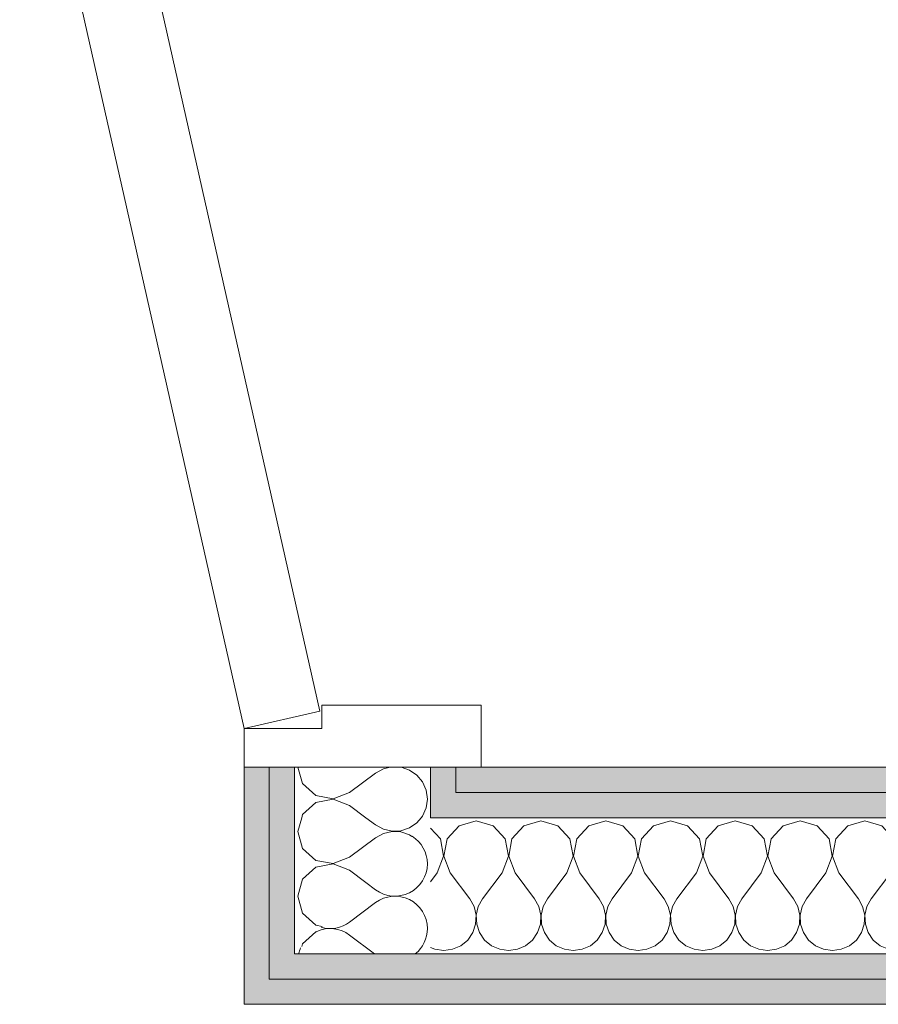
# Model space of a CAD drawing. Header units: millimetres. Extents: x -28277 to 305935, y -19284 to 4746.
# Tile 253 of 256: x 190080 to 190522, y -14439 to -13932. Entities that reach past the tile are written whole.
import ezdxf

# ---------------------------------------------------------------- set-up
doc = ezdxf.new("R2010")
doc.units = ezdxf.units.MM
doc.header["$MEASUREMENT"] = 0
doc.layers.add('Nuevo_08_E_Envans secs', color=7, linetype='Continuous')
doc.layers.add('Nuevo_Puertas Archicad', color=7, linetype='Continuous')
for name, color, linetype, lineweight in [('Nuevo_08_E_Envans secs_Pluma_Nº__1', 7, 'Continuous', 5), ('Nuevo_08_E_Envans secs_Pluma_Nº__20', 1, 'Continuous', 5), ('Nuevo_Puertas Archicad_Pluma_Nº__1', 7, 'Continuous', 5), ('Nuevo_Puertas Archicad_Pluma_Nº__20', 1, 'Continuous', 5)]:
    doc.layers.add(name, color=color, linetype=linetype, lineweight=lineweight)
doc.layers.add('Nuevo_08_E_Envans secs_Pluma_Nº__102', color=7, linetype='Continuous', lineweight=5, true_color=0xcccccc)
doc.layers.add('Nuevo_Puertas Archicad_Pluma_Nº__3', color=7, linetype='Continuous', lineweight=5, true_color=0xa4a4a4)

# ---------------------------------------------------------------- blocks, each defined once
blk = doc.blocks.new('*X738', base_point=(184431.6433175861, 0))
at = {"layer": 'Nuevo_08_E_Envans secs_Pluma_Nº__102', "color": 254, "linetype": 'Continuous', "lineweight": 5, "true_color": 0xcccccc}
for p, q in [((190258.2347833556, -14376.27535301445), (190263.2009793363, -14380)), ((190249.867646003, -14396.66666666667), (190263.2009793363, -14386.66666666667)), ((190249.867646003, -14403.33333333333), (190262.7242998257, -14412.97582370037))]:
    blk.add_line(p, q, dxfattribs=at)
for centre, radius, start, end in [((190273.2009793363, -14366.66666666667), 16.66666666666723, 0, 58.13815654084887), ((190273.2009793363, -14366.66666666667), 16.66666666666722, 233.1301023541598, 0), ((190273.2009793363, -14400), 16.66666666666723, 0, 126.8698976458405), ((190239.867646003, -14416.66666666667), 16.66666666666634, 53.13010235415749, 114.1324979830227), ((190239.867646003, -14383.33333333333), 16.66666666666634, 253.6727909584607, 306.8698976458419), ((190273.2009793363, -14400), 16.66666666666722, 308.8720469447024, 0), ((190239.867646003, -14416.66666666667), 16.66666666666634, 155.8675020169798, 167.2057532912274)]:
    blk.add_arc(centre, radius, start, end, dxfattribs=at)
blk = doc.blocks.new('*X739', base_point=(184431.6433175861, 0))
at = {"layer": 'Nuevo_08_E_Envans secs_Pluma_Nº__102', "color": 254, "linetype": 'Continuous', "lineweight": 5, "true_color": 0xcccccc}
for p, q in [((190223.2888019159, -14316.97581505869), (190225.6901325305, -14325.42885186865)), ((190267.2251494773, -14317.77482327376), (190263.2009793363, -14320)), ((190270.6636323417, -14316.97581505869), (190267.2251494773, -14317.77482327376)), ((190280.6545392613, -14318.42621348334), (190276.3536298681, -14316.97581505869)), ((190284.4444614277, -14321.03041139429), (190280.6545392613, -14318.42621348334)), ((190249.867646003, -14330), (190263.2009793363, -14320)), ((190287.3784928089, -14324.57114813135), (190284.4444614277, -14321.03041139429)), ((190225.6901325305, -14325.42885186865), (190232.414086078, -14331.57378651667)), ((190289.2332852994, -14328.77889118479), (190287.3784928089, -14324.57114813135)), ((190289.867646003, -14333.33333333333), (190289.2332852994, -14328.77889118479)), ((190232.414086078, -14331.57378651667), (190241.3644059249, -14333.26598856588)), ((190241.3644059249, -14333.40067810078), (190232.414086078, -14335.09288015)), ((190241.3644059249, -14333.26598856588), (190249.867646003, -14330)), ((190249.867646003, -14336.66666666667), (190241.3644059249, -14333.40067810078)), ((190289.2332852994, -14337.88777548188), (190289.867646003, -14333.33333333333)), ((190232.414086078, -14335.09288015), (190225.6901325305, -14341.23781479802)), ((190249.867646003, -14336.66666666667), (190258.2798553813, -14342.97582370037)), ((190287.3784928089, -14342.09551853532), (190289.2332852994, -14337.88777548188)), ((190225.6901325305, -14341.23781479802), (190225.1964006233, -14342.97582370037)), ((190286.6490279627, -14342.97582370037), (190287.3784928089, -14342.09551853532))]:
    blk.add_line(p, q, dxfattribs=at)
blk = doc.blocks.new('*X742', base_point=(184431.6433175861, 0))
at = {"layer": 'Nuevo_08_E_Envans secs_Pluma_Nº__102', "color": 254, "linetype": 'Continuous', "lineweight": 5, "true_color": 0xcccccc}
for p, q in [((190225.1964006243, -14342.97582369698), (190223.2009793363, -14350)), ((190258.2798553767, -14342.97582369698), (190263.2009793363, -14346.66666666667)), ((190284.4444614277, -14345.63625527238), (190286.6490279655, -14342.97582369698)), ((190263.2009793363, -14346.66666666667), (190267.2251494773, -14348.89184339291)), ((190267.2251494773, -14348.89184339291), (190271.7042194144, -14349.93265523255)), ((190276.2972276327, -14349.70987216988), (190280.6545392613, -14348.24045318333)), ((190280.6545392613, -14348.24045318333), (190284.4444614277, -14345.63625527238)), ((190223.2009793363, -14350), (190225.6901325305, -14358.76218520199)), ((190249.867646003, -14363.33333333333), (190263.2009793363, -14353.33333333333)), ((190267.2251494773, -14351.10815660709), (190263.2009793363, -14353.33333333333)), ((190271.7042194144, -14350.06734476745), (190267.2251494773, -14351.10815660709)), ((190271.7042194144, -14349.93265523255), (190276.2972276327, -14349.70987216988)), ((190276.2972276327, -14350.29012783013), (190271.7042194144, -14350.06734476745)), ((190280.6545392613, -14351.75954681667), (190276.2972276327, -14350.29012783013)), ((190281.8969099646, -14352.61322640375), (190280.6545392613, -14351.75954681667)), ((190225.6901325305, -14358.76218520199), (190232.414086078, -14364.90711985)), ((190241.3644059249, -14366.59932189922), (190249.867646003, -14363.33333333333)), ((190232.414086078, -14368.42621348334), (190225.6901325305, -14374.57114813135)), ((190232.414086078, -14364.90711985), (190241.3644059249, -14366.59932189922)), ((190241.3644059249, -14366.73401143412), (190232.414086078, -14368.42621348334)), ((190249.867646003, -14370), (190241.3644059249, -14366.73401143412)), ((190225.6901325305, -14374.57114813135), (190223.2009793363, -14383.33333333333)), ((190249.867646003, -14370), (190258.2347833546, -14376.27535301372)), ((190223.2009793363, -14383.33333333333), (190225.6901325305, -14392.09551853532)), ((190225.6901325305, -14392.09551853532), (190232.414086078, -14398.24045318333)), ((190232.414086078, -14398.24045318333), (190235.6566283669, -14398.85350800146)), ((190232.414086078, -14401.75954681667), (190225.6901325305, -14407.90448146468)), ((190232.8290440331, -14401.68109233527), (190232.414086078, -14401.75954681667)), ((190225.6901325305, -14407.90448146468), (190225.3268511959, -14409.18328517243))]:
    blk.add_line(p, q, dxfattribs=at)
blk = doc.blocks.new('Puerta Metal Doble 27')
at = {"layer": 'Nuevo_Puertas Archicad', "linetype": 'Continuous', "lineweight": 0, "true_color": 0xffffff}
h = blk.add_hatch(dxfattribs=at)
h.set_pattern_fill('Hormigón_en_Masa_0007', style=0, pattern_type=2)
h.set_pattern_definition([(0, (0, 0), (0, 1558.845726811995), [97.5, -802.5]), (0, (450, 779.42283153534), (0, 1558.845726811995), [97.5, -802.5]), (60.00000000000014, (0, 0), (-1350.000000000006, 779.4228634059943), [97.50000000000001, -802.4999999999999]), (60.00000000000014, (900, 0), (-1350.000000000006, 779.4228634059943), [97.50000000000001, -802.4999999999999]), (120.0000000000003, (97.4999964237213, 0), (1350.000000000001, 779.4228634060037), [97.5, -802.4999999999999]), (120.0000000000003, (997.5000143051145, 0), (1350.000000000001, 779.4228634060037), [97.5, -802.4999999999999]), (0, (0, 150), (0, 300), [0, -300, 0, -450]), (44.99999999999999, (150, 150), (-212.1320343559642, 212.1320343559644), [0, -225, 0, -374.9999999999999])])
h.paths.add_polyline_path([(-12.83806939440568, 115.4467717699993), (-525.4985279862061, 0), (-516.7109279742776, -39.02278931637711), (-4.050469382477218, 76.42398245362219)])
at = {"layer": 'Nuevo_Puertas Archicad_Pluma_Nº__1', "color": 7, "linetype": 'Continuous', "lineweight": 5}
for p, q in [((-525.4985279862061, 0), (-545.4985279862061, 0)), ((-545.4985279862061, 0), (-545.4985279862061, -122)), ((-525.4985279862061, -40), (-525.4985279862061, 0)), ((-545.4985279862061, -96), (-545.4985279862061, -26)), ((-545.4985279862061, -96), (-545.4985279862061, -26)), ((-513.4985279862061, -40), (-525.4985279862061, -40)), ((-513.4985279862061, -122), (-513.4985279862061, -40)), ((-545.4985279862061, -122), (-513.4985279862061, -122))]:
    blk.add_line(p, q, dxfattribs=at)
at = {"layer": 'Nuevo_Puertas Archicad_Pluma_Nº__20', "color": 1, "linetype": 'Continuous', "lineweight": 5}
for p, q in [((-545.4985279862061, -13.00000000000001), (-545.4985279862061, 0)), ((-545.4985279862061, -13.00000000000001), (-545.4985279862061, 0)), ((-545.4985279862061, -26), (-545.4985279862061, -13.00000000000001)), ((-545.4985279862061, -26), (-545.4985279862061, -13.00000000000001)), ((-545.4985279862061, -109), (-545.4985279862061, -96)), ((-545.4985279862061, -109), (-545.4985279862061, -96)), ((-545.4985279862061, -122), (-545.4985279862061, -109)), ((-545.4985279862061, -122), (-545.4985279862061, -109))]:
    blk.add_line(p, q, dxfattribs=at)
at = {"layer": 'Nuevo_Puertas Archicad_Pluma_Nº__3', "color": 253, "linetype": 'Continuous', "lineweight": 5, "true_color": 0xa4a4a4}
for p, q in [((-12.83806939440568, 115.4467717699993), (-525.4985279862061, 0)), ((-516.7109279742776, -39.02278931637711), (-4.050469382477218, 76.42398245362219)), ((-525.4985279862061, 0), (-516.7109279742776, -39.02278931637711))]:
    blk.add_line(p, q, dxfattribs=at)
blk = doc.blocks.new('Muro_207_7', base_point=(190195.5343126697, -12560.97582368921))
at = {"layer": 'Nuevo_08_E_Envans secs_Pluma_Nº__20', "linetype": 'Continuous', "lineweight": 5}
for points in [[(190195.5343126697, -14425.9758236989), (190208.5343192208, -14425.9758236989), (190208.5343192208, -14316.97583112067), (190195.5343126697, -14316.97583112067)], [(190221.5343273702, -14316.9758167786), (190208.5343013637, -14316.9758167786), (190208.5343013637, -14412.97582369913), (190221.5343273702, -14412.97582369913)], [(190304.5343022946, -14316.97582701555), (190291.534323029, -14316.97582701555), (190291.534323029, -14329.9758237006), (190304.5343022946, -14329.9758237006)], [(190317.5343126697, -14316.97582370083), (190304.5343126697, -14329.97582370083), (190317.5343126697, -14329.97582370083)], [(190304.5343126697, -14316.97582369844), (190304.5343126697, -14329.97582369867), (190317.5343126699, -14316.97582369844)], [(190304.5343126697, -14329.9758237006), (190291.5343126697, -14342.9758237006), (190304.5343126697, -14342.9758237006)], [(190304.5343126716, -14329.97582369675), (190291.5343126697, -14329.97582369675), (190291.5343126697, -14342.97582369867)], [(190221.5343126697, -14412.97582369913), (190208.5343126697, -14425.97582369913), (190221.5343126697, -14425.97582369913)], [(190221.5343126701, -14412.97582369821), (190208.5343126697, -14412.97582369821), (190208.5343126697, -14425.97582369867)], [(190208.5343126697, -14425.9758236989), (190195.5343126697, -14438.97582369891), (190208.5343126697, -14438.97582369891)], [(190208.5343126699, -14425.97582369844), (190195.5343126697, -14425.97582369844), (190195.5343126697, -14438.97582369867)]]:
    blk.add_hatch(color=1, dxfattribs=at).paths.add_polyline_path(points)
at = {"layer": 'Nuevo_08_E_Envans secs_Pluma_Nº__1', "color": 7, "linetype": 'Continuous', "lineweight": 5}
for p, q in [((190208.5343013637, -14316.97581677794), (190208.5343013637, -14412.97582369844)), ((190221.5343036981, -14316.9758150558), (190221.5343036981, -14342.97582369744)), ((190291.5343126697, -14316.97582370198), (190221.5343126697, -14316.97582370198)), ((190291.5343230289, -14316.97582701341), (190291.5343230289, -14329.97582369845)), ((190304.5343138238, -14316.97581616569), (190304.5343138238, -14329.97582369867)), ((190291.5343126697, -14329.97582369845), (190291.5343126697, -14342.97582369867)), ((190221.5343126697, -14342.97582369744), (190221.5343126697, -14412.97582369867)), ((190291.5343126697, -14342.97582370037), (190304.5343126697, -14342.9758237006)), ((190208.5343126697, -14412.97582369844), (190208.5343126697, -14425.97582369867)), ((190221.5343126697, -14412.97582369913), (190291.5343126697, -14412.97582370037))]:
    blk.add_line(p, q, dxfattribs=at)
at = {"layer": 'Nuevo_08_E_Envans secs_Pluma_Nº__1', "color": 7, "linetype": 'Continuous', "lineweight": 5, "flags": 128}
blk.add_lwpolyline([(190195.5343126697, -14316.97581773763), (190195.5343126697, -14438.97582369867)], dxfattribs=at)
at = {"layer": 'Nuevo_08_E_Envans secs_Pluma_Nº__20', "color": 1, "linetype": 'Continuous', "lineweight": 5}
for p, q in [((190208.5343126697, -14316.97582370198), (190195.5343126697, -14316.97582370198)), ((190221.5343126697, -14316.97582370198), (190208.5343126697, -14316.97582370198)), ((190304.5343126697, -14316.97582370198), (190291.5343126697, -14316.97582370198)), ((190317.5343126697, -14316.97582370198), (190304.5343126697, -14316.97582370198))]:
    blk.add_line(p, q, dxfattribs=at)
at = {"layer": 'Nuevo_08_E_Envans secs_Pluma_Nº__20', "color": 1, "linetype": 'Continuous', "lineweight": 5, "flags": 128}
blk.add_lwpolyline([(190195.5343126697, -14438.97582369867), (190208.5343126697, -14438.9758236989)], dxfattribs=at)
at = {"layer": 'Nuevo_08_E_Envans secs', "color": 7, "lineweight": 20}
for name in ['*X739', '*X742', '*X738']:
    blk.add_blockref(name, (184431.6433175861, 0), dxfattribs=at)
at = {"layer": 'Nuevo_Puertas Archicad', "color": 253, "linetype": 'Continuous', "lineweight": 5, "true_color": 0xa4a4a6, "zscale": 1000, "rotation": 90}
blk.add_blockref('Puerta Metal Doble 27', (190195.5343126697, -13771.47729571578), dxfattribs=at)
blk = doc.blocks.new('*X749', base_point=(184431.6433175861, 0))
at = {"layer": 'Nuevo_08_E_Envans secs_Pluma_Nº__102', "color": 254, "linetype": 'Continuous', "lineweight": 5, "true_color": 0xcccccc}
for p, q in [((190296.5504374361, -14353.85559711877), (190291.5343126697, -14348.36681784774)), ((190306.2144657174, -14347.13164357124), (190300.0695310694, -14353.85559711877)), ((190314.9766509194, -14344.64249037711), (190306.2144657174, -14347.13164357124)), ((190323.7388361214, -14347.13164357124), (190314.9766509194, -14344.64249037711)), ((190329.8837707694, -14353.85559711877), (190323.7388361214, -14347.13164357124)), ((190339.5477990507, -14347.13164357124), (190333.4028644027, -14353.85559711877)), ((190348.3099842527, -14344.64249037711), (190339.5477990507, -14347.13164357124)), ((190357.0721694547, -14347.13164357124), (190348.3099842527, -14344.64249037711)), ((190363.2171041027, -14353.85559711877), (190357.0721694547, -14347.13164357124)), ((190372.8811323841, -14347.13164357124), (190366.7361977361, -14353.85559711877)), ((190381.6433175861, -14344.64249037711), (190372.8811323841, -14347.13164357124)), ((190390.4055027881, -14347.13164357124), (190381.6433175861, -14344.64249037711)), ((190396.5504374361, -14353.85559711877), (190390.4055027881, -14347.13164357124)), ((190406.2144657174, -14347.13164357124), (190400.0695310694, -14353.85559711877)), ((190414.9766509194, -14344.64249037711), (190406.2144657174, -14347.13164357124)), ((190423.7388361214, -14347.13164357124), (190414.9766509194, -14344.64249037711)), ((190429.8837707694, -14353.85559711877), (190423.7388361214, -14347.13164357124)), ((190439.5477990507, -14347.13164357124), (190433.4028644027, -14353.85559711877)), ((190448.3099842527, -14344.64249037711), (190439.5477990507, -14347.13164357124)), ((190457.0721694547, -14347.13164357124), (190448.3099842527, -14344.64249037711)), ((190463.2171041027, -14353.85559711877), (190457.0721694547, -14347.13164357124)), ((190472.8811323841, -14347.13164357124), (190466.7361977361, -14353.85559711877)), ((190481.6433175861, -14344.64249037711), (190472.8811323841, -14347.13164357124)), ((190490.4055027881, -14347.13164357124), (190481.6433175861, -14344.64249037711)), ((190496.5504374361, -14353.85559711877), (190490.4055027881, -14347.13164357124)), ((190506.2144657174, -14347.13164357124), (190500.0695310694, -14353.85559711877)), ((190514.9766509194, -14344.64249037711), (190506.2144657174, -14347.13164357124)), ((190523.7388361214, -14347.13164357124), (190514.9766509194, -14344.64249037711)), ((190529.8837707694, -14353.85559711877), (190523.7388361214, -14347.13164357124)), ((190539.5477990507, -14347.13164357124), (190533.4028644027, -14353.85559711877)), ((190548.3099842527, -14344.64249037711), (190539.5477990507, -14347.13164357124)), ((190557.0721694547, -14347.13164357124), (190548.3099842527, -14344.64249037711)), ((190563.2171041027, -14353.85559711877), (190557.0721694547, -14347.13164357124)), ((190572.8811323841, -14347.13164357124), (190566.7361977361, -14353.85559711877)), ((190581.6433175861, -14344.64249037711), (190572.8811323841, -14347.13164357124)), ((190590.4055027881, -14347.13164357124), (190581.6433175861, -14344.64249037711)), ((190596.5504374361, -14353.85559711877), (190590.4055027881, -14347.13164357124)), ((190606.2144657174, -14347.13164357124), (190600.0695310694, -14353.85559711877)), ((190614.9766509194, -14344.64249037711), (190606.2144657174, -14347.13164357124)), ((190623.7388361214, -14347.13164357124), (190614.9766509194, -14344.64249037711)), ((190629.8837707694, -14353.85559711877), (190623.7388361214, -14347.13164357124)), ((190639.5477990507, -14347.13164357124), (190633.4028644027, -14353.85559711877)), ((190648.3099842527, -14344.64249037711), (190639.5477990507, -14347.13164357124)), ((190657.0721694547, -14347.13164357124), (190648.3099842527, -14344.64249037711)), ((190663.2171041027, -14353.85559711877), (190657.0721694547, -14347.13164357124)), ((190672.8811323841, -14347.13164357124), (190666.7361977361, -14353.85559711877)), ((190681.6433175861, -14344.64249037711), (190672.8811323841, -14347.13164357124)), ((190690.4055027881, -14347.13164357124), (190681.6433175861, -14344.64249037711)), ((190696.5504374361, -14353.85559711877), (190690.4055027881, -14347.13164357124)), ((190706.2144657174, -14347.13164357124), (190700.0695310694, -14353.85559711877)), ((190714.9766509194, -14344.64249037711), (190706.2144657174, -14347.13164357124)), ((190723.7388361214, -14347.13164357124), (190714.9766509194, -14344.64249037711)), ((190729.8837707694, -14353.85559711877), (190723.7388361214, -14347.13164357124)), ((190739.5477990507, -14347.13164357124), (190733.4028644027, -14353.85559711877)), ((190748.3099842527, -14344.64249037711), (190739.5477990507, -14347.13164357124)), ((190757.0721694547, -14347.13164357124), (190748.3099842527, -14344.64249037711)), ((190763.2171041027, -14353.85559711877), (190757.0721694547, -14347.13164357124)), ((190772.8811323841, -14347.13164357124), (190766.7361977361, -14353.85559711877)), ((190781.6433175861, -14344.64249037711), (190772.8811323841, -14347.13164357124)), ((190790.4055027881, -14347.13164357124), (190781.6433175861, -14344.64249037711)), ((190796.5504374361, -14353.85559711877), (190790.4055027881, -14347.13164357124)), ((190806.2144657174, -14347.13164357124), (190800.0695310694, -14353.85559711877)), ((190813.7491721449, -14344.99119137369), (190806.2144657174, -14347.13164357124)), ((190298.2426394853, -14362.8059169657), (190296.5504374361, -14353.85559711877)), ((190300.0695310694, -14353.85559711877), (190298.3773290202, -14362.8059169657)), ((190331.5759728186, -14362.8059169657), (190329.8837707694, -14353.85559711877)), ((190333.4028644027, -14353.85559711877), (190331.7106623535, -14362.8059169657)), ((190364.909306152, -14362.8059169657), (190363.2171041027, -14353.85559711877)), ((190366.7361977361, -14353.85559711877), (190365.0439956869, -14362.8059169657)), ((190398.2426394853, -14362.8059169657), (190396.5504374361, -14353.85559711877)), ((190400.0695310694, -14353.85559711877), (190398.3773290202, -14362.8059169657)), ((190431.5759728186, -14362.8059169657), (190429.8837707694, -14353.85559711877)), ((190433.4028644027, -14353.85559711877), (190431.7106623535, -14362.8059169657)), ((190464.909306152, -14362.8059169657), (190463.2171041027, -14353.85559711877)), ((190466.7361977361, -14353.85559711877), (190465.0439956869, -14362.8059169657)), ((190498.2426394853, -14362.8059169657), (190496.5504374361, -14353.85559711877)), ((190500.0695310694, -14353.85559711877), (190498.3773290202, -14362.8059169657)), ((190531.5759728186, -14362.8059169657), (190529.8837707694, -14353.85559711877)), ((190533.4028644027, -14353.85559711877), (190531.7106623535, -14362.8059169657)), ((190564.909306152, -14362.8059169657), (190563.2171041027, -14353.85559711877)), ((190566.7361977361, -14353.85559711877), (190565.0439956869, -14362.8059169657)), ((190598.2426394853, -14362.8059169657), (190596.5504374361, -14353.85559711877)), ((190600.0695310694, -14353.85559711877), (190598.3773290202, -14362.8059169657)), ((190631.5759728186, -14362.8059169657), (190629.8837707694, -14353.85559711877)), ((190633.4028644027, -14353.85559711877), (190631.7106623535, -14362.8059169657)), ((190664.909306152, -14362.8059169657), (190663.2171041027, -14353.85559711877)), ((190666.7361977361, -14353.85559711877), (190665.0439956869, -14362.8059169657)), ((190698.2426394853, -14362.8059169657), (190696.5504374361, -14353.85559711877)), ((190700.0695310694, -14353.85559711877), (190698.3773290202, -14362.8059169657)), ((190731.5759728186, -14362.8059169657), (190729.8837707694, -14353.85559711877)), ((190733.4028644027, -14353.85559711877), (190731.7106623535, -14362.8059169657)), ((190764.909306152, -14362.8059169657), (190763.2171041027, -14353.85559711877)), ((190766.7361977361, -14353.85559711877), (190765.0439956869, -14362.8059169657)), ((190798.2426394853, -14362.8059169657), (190796.5504374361, -14353.85559711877)), ((190800.0695310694, -14353.85559711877), (190798.3773290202, -14362.8059169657)), ((190294.9766509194, -14371.30915704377), (190298.2426394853, -14362.8059169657)), ((190298.3773290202, -14362.8059169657), (190301.6433175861, -14371.30915704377)), ((190328.3099842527, -14371.30915704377), (190331.5759728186, -14362.8059169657)), ((190331.7106623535, -14362.8059169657), (190334.9766509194, -14371.30915704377)), ((190361.6433175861, -14371.30915704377), (190364.909306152, -14362.8059169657)), ((190365.0439956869, -14362.8059169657), (190368.3099842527, -14371.30915704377)), ((190394.9766509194, -14371.30915704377), (190398.2426394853, -14362.8059169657)), ((190398.3773290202, -14362.8059169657), (190401.6433175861, -14371.30915704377)), ((190428.3099842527, -14371.30915704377), (190431.5759728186, -14362.8059169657)), ((190431.7106623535, -14362.8059169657), (190434.9766509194, -14371.30915704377)), ((190461.6433175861, -14371.30915704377), (190464.909306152, -14362.8059169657)), ((190465.0439956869, -14362.8059169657), (190468.3099842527, -14371.30915704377)), ((190494.9766509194, -14371.30915704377), (190498.2426394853, -14362.8059169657)), ((190498.3773290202, -14362.8059169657), (190501.6433175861, -14371.30915704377)), ((190528.3099842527, -14371.30915704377), (190531.5759728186, -14362.8059169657)), ((190531.7106623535, -14362.8059169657), (190534.9766509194, -14371.30915704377)), ((190561.6433175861, -14371.30915704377), (190564.909306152, -14362.8059169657)), ((190565.0439956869, -14362.8059169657), (190568.3099842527, -14371.30915704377)), ((190594.9766509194, -14371.30915704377), (190598.2426394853, -14362.8059169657)), ((190598.3773290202, -14362.8059169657), (190601.6433175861, -14371.30915704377)), ((190628.3099842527, -14371.30915704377), (190631.5759728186, -14362.8059169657)), ((190631.7106623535, -14362.8059169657), (190634.9766509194, -14371.30915704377)), ((190661.6433175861, -14371.30915704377), (190664.909306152, -14362.8059169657)), ((190665.0439956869, -14362.8059169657), (190668.3099842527, -14371.30915704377)), ((190694.9766509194, -14371.30915704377), (190698.2426394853, -14362.8059169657)), ((190698.3773290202, -14362.8059169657), (190701.6433175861, -14371.30915704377)), ((190728.3099842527, -14371.30915704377), (190731.5759728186, -14362.8059169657)), ((190731.7106623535, -14362.8059169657), (190734.9766509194, -14371.30915704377)), ((190761.6433175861, -14371.30915704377), (190764.909306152, -14362.8059169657)), ((190765.0439956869, -14362.8059169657), (190768.3099842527, -14371.30915704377)), ((190794.9766509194, -14371.30915704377), (190798.2426394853, -14362.8059169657)), ((190798.3773290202, -14362.8059169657), (190801.6433175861, -14371.30915704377)), ((190294.9766509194, -14371.30915704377), (190291.5343126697, -14375.89894137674)), ((190301.6433175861, -14371.30915704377), (190311.6433175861, -14384.64249037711)), ((190328.3099842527, -14371.30915704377), (190318.3099842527, -14384.64249037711)), ((190334.9766509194, -14371.30915704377), (190344.9766509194, -14384.64249037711)), ((190361.6433175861, -14371.30915704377), (190351.6433175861, -14384.64249037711)), ((190368.3099842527, -14371.30915704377), (190378.3099842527, -14384.64249037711)), ((190394.9766509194, -14371.30915704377), (190384.9766509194, -14384.64249037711)), ((190401.6433175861, -14371.30915704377), (190411.6433175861, -14384.64249037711)), ((190428.3099842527, -14371.30915704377), (190418.3099842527, -14384.64249037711)), ((190434.9766509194, -14371.30915704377), (190444.9766509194, -14384.64249037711)), ((190461.6433175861, -14371.30915704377), (190451.6433175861, -14384.64249037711)), ((190468.3099842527, -14371.30915704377), (190478.3099842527, -14384.64249037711)), ((190494.9766509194, -14371.30915704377), (190484.9766509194, -14384.64249037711)), ((190501.6433175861, -14371.30915704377), (190511.6433175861, -14384.64249037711)), ((190528.3099842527, -14371.30915704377), (190518.3099842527, -14384.64249037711)), ((190534.9766509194, -14371.30915704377), (190544.9766509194, -14384.64249037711)), ((190561.6433175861, -14371.30915704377), (190551.6433175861, -14384.64249037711)), ((190568.3099842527, -14371.30915704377), (190578.3099842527, -14384.64249037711)), ((190594.9766509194, -14371.30915704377), (190584.9766509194, -14384.64249037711)), ((190601.6433175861, -14371.30915704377), (190611.6433175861, -14384.64249037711)), ((190628.3099842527, -14371.30915704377), (190618.3099842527, -14384.64249037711)), ((190634.9766509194, -14371.30915704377), (190644.9766509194, -14384.64249037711)), ((190661.6433175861, -14371.30915704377), (190651.6433175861, -14384.64249037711)), ((190668.3099842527, -14371.30915704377), (190678.3099842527, -14384.64249037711)), ((190694.9766509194, -14371.30915704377), (190684.9766509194, -14384.64249037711)), ((190701.6433175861, -14371.30915704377), (190711.6433175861, -14384.64249037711)), ((190728.3099842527, -14371.30915704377), (190718.3099842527, -14384.64249037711)), ((190734.9766509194, -14371.30915704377), (190744.9766509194, -14384.64249037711)), ((190761.6433175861, -14371.30915704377), (190751.6433175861, -14384.64249037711)), ((190768.3099842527, -14371.30915704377), (190778.3099842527, -14384.64249037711)), ((190794.9766509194, -14371.30915704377), (190784.9766509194, -14384.64249037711)), ((190801.6433175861, -14371.30915704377), (190811.6433175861, -14384.64249037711)), ((190313.8684943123, -14388.6666605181), (190311.6433175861, -14384.64249037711)), ((190318.3099842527, -14384.64249037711), (190316.0848075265, -14388.6666605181)), ((190347.2018276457, -14388.6666605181), (190344.9766509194, -14384.64249037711)), ((190351.6433175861, -14384.64249037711), (190349.4181408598, -14388.6666605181)), ((190380.535160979, -14388.6666605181), (190378.3099842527, -14384.64249037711)), ((190384.9766509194, -14384.64249037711), (190382.7514741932, -14388.6666605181)), ((190413.8684943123, -14388.6666605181), (190411.6433175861, -14384.64249037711)), ((190418.3099842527, -14384.64249037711), (190416.0848075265, -14388.6666605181)), ((190447.2018276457, -14388.6666605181), (190444.9766509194, -14384.64249037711)), ((190451.6433175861, -14384.64249037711), (190449.4181408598, -14388.6666605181)), ((190480.535160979, -14388.6666605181), (190478.3099842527, -14384.64249037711)), ((190484.9766509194, -14384.64249037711), (190482.7514741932, -14388.6666605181)), ((190513.8684943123, -14388.6666605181), (190511.6433175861, -14384.64249037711)), ((190518.3099842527, -14384.64249037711), (190516.0848075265, -14388.6666605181)), ((190547.2018276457, -14388.6666605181), (190544.9766509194, -14384.64249037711)), ((190551.6433175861, -14384.64249037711), (190549.4181408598, -14388.6666605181)), ((190580.535160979, -14388.6666605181), (190578.3099842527, -14384.64249037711)), ((190584.9766509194, -14384.64249037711), (190582.7514741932, -14388.6666605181)), ((190613.8684943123, -14388.6666605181), (190611.6433175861, -14384.64249037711)), ((190618.3099842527, -14384.64249037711), (190616.0848075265, -14388.6666605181)), ((190647.2018276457, -14388.6666605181), (190644.9766509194, -14384.64249037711)), ((190651.6433175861, -14384.64249037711), (190649.4181408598, -14388.6666605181)), ((190680.535160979, -14388.6666605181), (190678.3099842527, -14384.64249037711)), ((190684.9766509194, -14384.64249037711), (190682.7514741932, -14388.6666605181)), ((190713.8684943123, -14388.6666605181), (190711.6433175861, -14384.64249037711)), ((190718.3099842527, -14384.64249037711), (190716.0848075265, -14388.6666605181)), ((190747.2018276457, -14388.6666605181), (190744.9766509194, -14384.64249037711)), ((190751.6433175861, -14384.64249037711), (190749.4181408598, -14388.6666605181)), ((190780.535160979, -14388.6666605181), (190778.3099842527, -14384.64249037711)), ((190784.9766509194, -14384.64249037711), (190782.7514741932, -14388.6666605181)), ((190813.7491721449, -14388.45086970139), (190811.6433175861, -14384.64249037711)), ((190314.909306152, -14393.14573045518), (190313.8684943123, -14388.6666605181)), ((190316.0848075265, -14388.6666605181), (190315.0439956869, -14393.14573045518)), ((190348.2426394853, -14393.14573045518), (190347.2018276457, -14388.6666605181)), ((190349.4181408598, -14388.6666605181), (190348.3773290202, -14393.14573045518)), ((190381.5759728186, -14393.14573045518), (190380.535160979, -14388.6666605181)), ((190382.7514741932, -14388.6666605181), (190381.7106623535, -14393.14573045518)), ((190414.909306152, -14393.14573045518), (190413.8684943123, -14388.6666605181)), ((190416.0848075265, -14388.6666605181), (190415.0439956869, -14393.14573045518)), ((190448.2426394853, -14393.14573045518), (190447.2018276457, -14388.6666605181)), ((190449.4181408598, -14388.6666605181), (190448.3773290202, -14393.14573045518)), ((190481.5759728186, -14393.14573045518), (190480.535160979, -14388.6666605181)), ((190482.7514741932, -14388.6666605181), (190481.7106623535, -14393.14573045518)), ((190514.909306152, -14393.14573045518), (190513.8684943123, -14388.6666605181)), ((190516.0848075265, -14388.6666605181), (190515.0439956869, -14393.14573045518)), ((190548.2426394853, -14393.14573045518), (190547.2018276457, -14388.6666605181)), ((190549.4181408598, -14388.6666605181), (190548.3773290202, -14393.14573045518)), ((190581.5759728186, -14393.14573045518), (190580.535160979, -14388.6666605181)), ((190582.7514741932, -14388.6666605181), (190581.7106623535, -14393.14573045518)), ((190614.909306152, -14393.14573045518), (190613.8684943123, -14388.6666605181)), ((190616.0848075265, -14388.6666605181), (190615.0439956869, -14393.14573045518)), ((190648.2426394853, -14393.14573045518), (190647.2018276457, -14388.6666605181)), ((190649.4181408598, -14388.6666605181), (190648.3773290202, -14393.14573045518)), ((190681.5759728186, -14393.14573045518), (190680.535160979, -14388.6666605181)), ((190682.7514741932, -14388.6666605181), (190681.7106623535, -14393.14573045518)), ((190714.909306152, -14393.14573045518), (190713.8684943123, -14388.6666605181)), ((190716.0848075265, -14388.6666605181), (190715.0439956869, -14393.14573045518)), ((190748.2426394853, -14393.14573045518), (190747.2018276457, -14388.6666605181)), ((190749.4181408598, -14388.6666605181), (190748.3773290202, -14393.14573045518)), ((190781.5759728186, -14393.14573045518), (190780.535160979, -14388.6666605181)), ((190782.7514741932, -14388.6666605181), (190781.7106623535, -14393.14573045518)), ((190314.6865230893, -14397.73873867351), (190314.909306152, -14393.14573045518)), ((190315.0439956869, -14393.14573045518), (190315.2667787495, -14397.73873867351)), ((190348.0198564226, -14397.73873867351), (190348.2426394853, -14393.14573045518)), ((190348.3773290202, -14393.14573045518), (190348.6001120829, -14397.73873867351)), ((190381.353189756, -14397.73873867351), (190381.5759728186, -14393.14573045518)), ((190381.7106623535, -14393.14573045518), (190381.9334454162, -14397.73873867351)), ((190414.6865230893, -14397.73873867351), (190414.909306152, -14393.14573045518)), ((190415.0439956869, -14393.14573045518), (190415.2667787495, -14397.73873867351)), ((190448.0198564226, -14397.73873867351), (190448.2426394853, -14393.14573045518)), ((190448.3773290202, -14393.14573045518), (190448.6001120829, -14397.73873867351)), ((190481.353189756, -14397.73873867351), (190481.5759728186, -14393.14573045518)), ((190481.7106623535, -14393.14573045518), (190481.9334454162, -14397.73873867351)), ((190514.6865230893, -14397.73873867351), (190514.909306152, -14393.14573045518)), ((190515.0439956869, -14393.14573045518), (190515.2667787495, -14397.73873867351)), ((190548.0198564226, -14397.73873867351), (190548.2426394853, -14393.14573045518)), ((190548.3773290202, -14393.14573045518), (190548.6001120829, -14397.73873867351)), ((190581.353189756, -14397.73873867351), (190581.5759728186, -14393.14573045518)), ((190581.7106623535, -14393.14573045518), (190581.9334454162, -14397.73873867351)), ((190614.6865230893, -14397.73873867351), (190614.909306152, -14393.14573045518)), ((190615.0439956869, -14393.14573045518), (190615.2667787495, -14397.73873867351)), ((190648.0198564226, -14397.73873867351), (190648.2426394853, -14393.14573045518)), ((190648.3773290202, -14393.14573045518), (190648.6001120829, -14397.73873867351)), ((190681.353189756, -14397.73873867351), (190681.5759728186, -14393.14573045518)), ((190681.7106623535, -14393.14573045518), (190681.9334454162, -14397.73873867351)), ((190714.6865230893, -14397.73873867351), (190714.909306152, -14393.14573045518)), ((190715.0439956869, -14393.14573045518), (190715.2667787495, -14397.73873867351)), ((190748.0198564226, -14397.73873867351), (190748.2426394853, -14393.14573045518)), ((190748.3773290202, -14393.14573045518), (190748.6001120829, -14397.73873867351)), ((190781.353189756, -14397.73873867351), (190781.5759728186, -14393.14573045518)), ((190781.7106623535, -14393.14573045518), (190781.9334454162, -14397.73873867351)), ((190313.2171041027, -14402.09605030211), (190314.6865230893, -14397.73873867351)), ((190315.2667787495, -14397.73873867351), (190316.7361977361, -14402.09605030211)), ((190346.5504374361, -14402.09605030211), (190348.0198564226, -14397.73873867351)), ((190348.6001120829, -14397.73873867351), (190350.0695310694, -14402.09605030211)), ((190379.8837707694, -14402.09605030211), (190381.353189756, -14397.73873867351)), ((190381.9334454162, -14397.73873867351), (190383.4028644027, -14402.09605030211)), ((190413.2171041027, -14402.09605030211), (190414.6865230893, -14397.73873867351)), ((190415.2667787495, -14397.73873867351), (190416.7361977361, -14402.09605030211)), ((190446.5504374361, -14402.09605030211), (190448.0198564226, -14397.73873867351)), ((190448.6001120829, -14397.73873867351), (190450.0695310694, -14402.09605030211)), ((190479.8837707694, -14402.09605030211), (190481.353189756, -14397.73873867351)), ((190481.9334454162, -14397.73873867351), (190483.4028644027, -14402.09605030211)), ((190513.2171041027, -14402.09605030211), (190514.6865230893, -14397.73873867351)), ((190515.2667787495, -14397.73873867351), (190516.7361977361, -14402.09605030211)), ((190546.5504374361, -14402.09605030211), (190548.0198564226, -14397.73873867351)), ((190548.6001120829, -14397.73873867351), (190550.0695310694, -14402.09605030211)), ((190579.8837707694, -14402.09605030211), (190581.353189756, -14397.73873867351)), ((190581.9334454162, -14397.73873867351), (190583.4028644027, -14402.09605030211)), ((190613.2171041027, -14402.09605030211), (190614.6865230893, -14397.73873867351)), ((190615.2667787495, -14397.73873867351), (190616.7361977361, -14402.09605030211)), ((190646.5504374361, -14402.09605030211), (190648.0198564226, -14397.73873867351)), ((190648.6001120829, -14397.73873867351), (190650.0695310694, -14402.09605030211)), ((190679.8837707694, -14402.09605030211), (190681.353189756, -14397.73873867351)), ((190681.9334454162, -14397.73873867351), (190683.4028644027, -14402.09605030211)), ((190713.2171041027, -14402.09605030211), (190714.6865230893, -14397.73873867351)), ((190715.2667787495, -14397.73873867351), (190716.7361977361, -14402.09605030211)), ((190746.5504374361, -14402.09605030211), (190748.0198564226, -14397.73873867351)), ((190748.6001120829, -14397.73873867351), (190750.0695310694, -14402.09605030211)), ((190779.8837707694, -14402.09605030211), (190781.353189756, -14397.73873867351)), ((190781.9334454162, -14397.73873867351), (190783.4028644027, -14402.09605030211)), ((190310.6129061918, -14405.8859724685), (190313.2171041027, -14402.09605030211)), ((190316.7361977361, -14402.09605030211), (190319.340395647, -14405.8859724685)), ((190343.9462395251, -14405.8859724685), (190346.5504374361, -14402.09605030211)), ((190350.0695310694, -14402.09605030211), (190352.6737289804, -14405.8859724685)), ((190377.2795728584, -14405.8859724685), (190379.8837707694, -14402.09605030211)), ((190383.4028644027, -14402.09605030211), (190386.0070623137, -14405.8859724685)), ((190410.6129061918, -14405.8859724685), (190413.2171041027, -14402.09605030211)), ((190416.7361977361, -14402.09605030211), (190419.340395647, -14405.8859724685)), ((190443.9462395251, -14405.8859724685), (190446.5504374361, -14402.09605030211)), ((190450.0695310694, -14402.09605030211), (190452.6737289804, -14405.8859724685)), ((190477.2795728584, -14405.8859724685), (190479.8837707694, -14402.09605030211)), ((190483.4028644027, -14402.09605030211), (190486.0070623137, -14405.8859724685)), ((190510.6129061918, -14405.8859724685), (190513.2171041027, -14402.09605030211)), ((190516.7361977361, -14402.09605030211), (190519.340395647, -14405.8859724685)), ((190543.9462395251, -14405.8859724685), (190546.5504374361, -14402.09605030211)), ((190550.0695310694, -14402.09605030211), (190552.6737289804, -14405.8859724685)), ((190577.2795728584, -14405.8859724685), (190579.8837707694, -14402.09605030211)), ((190583.4028644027, -14402.09605030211), (190586.0070623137, -14405.8859724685)), ((190610.6129061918, -14405.8859724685), (190613.2171041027, -14402.09605030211)), ((190616.7361977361, -14402.09605030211), (190619.340395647, -14405.8859724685)), ((190643.9462395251, -14405.8859724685), (190646.5504374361, -14402.09605030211)), ((190650.0695310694, -14402.09605030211), (190652.6737289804, -14405.8859724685)), ((190677.2795728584, -14405.8859724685), (190679.8837707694, -14402.09605030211)), ((190683.4028644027, -14402.09605030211), (190686.0070623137, -14405.8859724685)), ((190710.6129061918, -14405.8859724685), (190713.2171041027, -14402.09605030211)), ((190716.7361977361, -14402.09605030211), (190719.340395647, -14405.8859724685)), ((190743.9462395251, -14405.8859724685), (190746.5504374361, -14402.09605030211)), ((190750.0695310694, -14402.09605030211), (190752.6737289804, -14405.8859724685)), ((190777.2795728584, -14405.8859724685), (190779.8837707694, -14402.09605030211)), ((190783.4028644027, -14402.09605030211), (190786.0070623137, -14405.8859724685)), ((190810.6129061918, -14405.8859724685), (190813.2171041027, -14402.09605030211)), ((190813.2171041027, -14402.09605030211), (190813.7491721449, -14400.51829318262)), ((190291.5343126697, -14409.69566818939), (190293.7555421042, -14410.67479634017)), ((190302.8644264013, -14410.67479634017), (190307.0721694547, -14408.82000384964)), ((190307.0721694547, -14408.82000384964), (190310.6129061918, -14405.8859724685)), ((190319.340395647, -14405.8859724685), (190322.8811323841, -14408.82000384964)), ((190322.8811323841, -14408.82000384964), (190327.0888754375, -14410.67479634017)), ((190336.1977597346, -14410.67479634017), (190340.4055027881, -14408.82000384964)), ((190340.4055027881, -14408.82000384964), (190343.9462395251, -14405.8859724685)), ((190352.6737289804, -14405.8859724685), (190356.2144657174, -14408.82000384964)), ((190356.2144657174, -14408.82000384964), (190360.4222087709, -14410.67479634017)), ((190369.531093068, -14410.67479634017), (190373.7388361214, -14408.82000384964)), ((190373.7388361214, -14408.82000384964), (190377.2795728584, -14405.8859724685)), ((190386.0070623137, -14405.8859724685), (190389.5477990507, -14408.82000384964)), ((190389.5477990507, -14408.82000384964), (190393.7555421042, -14410.67479634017)), ((190402.8644264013, -14410.67479634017), (190407.0721694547, -14408.82000384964)), ((190407.0721694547, -14408.82000384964), (190410.6129061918, -14405.8859724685)), ((190419.340395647, -14405.8859724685), (190422.8811323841, -14408.82000384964)), ((190422.8811323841, -14408.82000384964), (190427.0888754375, -14410.67479634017)), ((190436.1977597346, -14410.67479634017), (190440.4055027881, -14408.82000384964)), ((190440.4055027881, -14408.82000384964), (190443.9462395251, -14405.8859724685)), ((190452.6737289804, -14405.8859724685), (190456.2144657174, -14408.82000384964)), ((190456.2144657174, -14408.82000384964), (190460.4222087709, -14410.67479634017)), ((190469.531093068, -14410.67479634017), (190473.7388361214, -14408.82000384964)), ((190473.7388361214, -14408.82000384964), (190477.2795728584, -14405.8859724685)), ((190486.0070623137, -14405.8859724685), (190489.5477990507, -14408.82000384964)), ((190489.5477990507, -14408.82000384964), (190493.7555421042, -14410.67479634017)), ((190502.8644264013, -14410.67479634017), (190507.0721694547, -14408.82000384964)), ((190507.0721694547, -14408.82000384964), (190510.6129061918, -14405.8859724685)), ((190519.340395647, -14405.8859724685), (190522.8811323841, -14408.82000384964)), ((190522.8811323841, -14408.82000384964), (190527.0888754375, -14410.67479634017)), ((190536.1977597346, -14410.67479634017), (190540.4055027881, -14408.82000384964)), ((190540.4055027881, -14408.82000384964), (190543.9462395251, -14405.8859724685)), ((190552.6737289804, -14405.8859724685), (190556.2144657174, -14408.82000384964)), ((190556.2144657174, -14408.82000384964), (190560.4222087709, -14410.67479634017)), ((190569.531093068, -14410.67479634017), (190573.7388361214, -14408.82000384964)), ((190573.7388361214, -14408.82000384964), (190577.2795728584, -14405.8859724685)), ((190586.0070623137, -14405.8859724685), (190589.5477990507, -14408.82000384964)), ((190589.5477990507, -14408.82000384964), (190593.7555421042, -14410.67479634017)), ((190602.8644264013, -14410.67479634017), (190607.0721694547, -14408.82000384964)), ((190607.0721694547, -14408.82000384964), (190610.6129061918, -14405.8859724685)), ((190619.340395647, -14405.8859724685), (190622.8811323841, -14408.82000384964)), ((190622.8811323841, -14408.82000384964), (190627.0888754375, -14410.67479634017)), ((190636.1977597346, -14410.67479634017), (190640.4055027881, -14408.82000384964)), ((190640.4055027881, -14408.82000384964), (190643.9462395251, -14405.8859724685)), ((190652.6737289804, -14405.8859724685), (190656.2144657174, -14408.82000384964)), ((190656.2144657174, -14408.82000384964), (190660.4222087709, -14410.67479634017)), ((190669.531093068, -14410.67479634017), (190673.7388361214, -14408.82000384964)), ((190673.7388361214, -14408.82000384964), (190677.2795728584, -14405.8859724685)), ((190686.0070623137, -14405.8859724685), (190689.5477990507, -14408.82000384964)), ((190689.5477990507, -14408.82000384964), (190693.7555421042, -14410.67479634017)), ((190702.8644264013, -14410.67479634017), (190707.0721694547, -14408.82000384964)), ((190707.0721694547, -14408.82000384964), (190710.6129061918, -14405.8859724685)), ((190719.340395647, -14405.8859724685), (190722.8811323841, -14408.82000384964)), ((190722.8811323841, -14408.82000384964), (190727.0888754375, -14410.67479634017)), ((190736.1977597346, -14410.67479634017), (190740.4055027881, -14408.82000384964)), ((190740.4055027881, -14408.82000384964), (190743.9462395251, -14405.8859724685)), ((190752.6737289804, -14405.8859724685), (190756.2144657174, -14408.82000384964)), ((190756.2144657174, -14408.82000384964), (190760.4222087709, -14410.67479634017)), ((190769.531093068, -14410.67479634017), (190773.7388361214, -14408.82000384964)), ((190773.7388361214, -14408.82000384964), (190777.2795728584, -14405.8859724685)), ((190786.0070623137, -14405.8859724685), (190789.5477990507, -14408.82000384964)), ((190789.5477990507, -14408.82000384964), (190793.7555421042, -14410.67479634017)), ((190802.8644264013, -14410.67479634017), (190807.0721694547, -14408.82000384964)), ((190807.0721694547, -14408.82000384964), (190810.6129061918, -14405.8859724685)), ((190293.7555421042, -14410.67479634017), (190298.3099842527, -14411.30915704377)), ((190298.3099842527, -14411.30915704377), (190302.8644264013, -14410.67479634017)), ((190327.0888754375, -14410.67479634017), (190331.6433175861, -14411.30915704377)), ((190331.6433175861, -14411.30915704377), (190336.1977597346, -14410.67479634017)), ((190360.4222087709, -14410.67479634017), (190364.9766509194, -14411.30915704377)), ((190364.9766509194, -14411.30915704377), (190369.531093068, -14410.67479634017)), ((190393.7555421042, -14410.67479634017), (190398.3099842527, -14411.30915704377)), ((190398.3099842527, -14411.30915704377), (190402.8644264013, -14410.67479634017)), ((190427.0888754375, -14410.67479634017), (190431.6433175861, -14411.30915704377)), ((190431.6433175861, -14411.30915704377), (190436.1977597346, -14410.67479634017)), ((190460.4222087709, -14410.67479634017), (190464.9766509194, -14411.30915704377)), ((190464.9766509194, -14411.30915704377), (190469.531093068, -14410.67479634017)), ((190493.7555421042, -14410.67479634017), (190498.3099842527, -14411.30915704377)), ((190498.3099842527, -14411.30915704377), (190502.8644264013, -14410.67479634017)), ((190527.0888754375, -14410.67479634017), (190531.6433175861, -14411.30915704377)), ((190531.6433175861, -14411.30915704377), (190536.1977597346, -14410.67479634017)), ((190560.4222087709, -14410.67479634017), (190564.9766509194, -14411.30915704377)), ((190564.9766509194, -14411.30915704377), (190569.531093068, -14410.67479634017)), ((190593.7555421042, -14410.67479634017), (190598.3099842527, -14411.30915704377)), ((190598.3099842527, -14411.30915704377), (190602.8644264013, -14410.67479634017)), ((190627.0888754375, -14410.67479634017), (190631.6433175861, -14411.30915704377)), ((190631.6433175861, -14411.30915704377), (190636.1977597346, -14410.67479634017)), ((190660.4222087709, -14410.67479634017), (190664.9766509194, -14411.30915704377)), ((190664.9766509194, -14411.30915704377), (190669.531093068, -14410.67479634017)), ((190693.7555421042, -14410.67479634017), (190698.3099842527, -14411.30915704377)), ((190698.3099842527, -14411.30915704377), (190702.8644264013, -14410.67479634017)), ((190727.0888754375, -14410.67479634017), (190731.6433175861, -14411.30915704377)), ((190731.6433175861, -14411.30915704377), (190736.1977597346, -14410.67479634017)), ((190760.4222087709, -14410.67479634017), (190764.9766509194, -14411.30915704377)), ((190764.9766509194, -14411.30915704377), (190769.531093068, -14410.67479634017)), ((190793.7555421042, -14410.67479634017), (190798.3099842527, -14411.30915704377)), ((190798.3099842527, -14411.30915704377), (190802.8644264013, -14410.67479634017))]:
    blk.add_line(p, q, dxfattribs=at)
blk = doc.blocks.new('Muro_208_7', base_point=(190860.5343126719, -14316.97582371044))
at = {"layer": 'Nuevo_08_E_Envans secs_Pluma_Nº__20', "linetype": 'Continuous', "lineweight": 5}
for points in [[(190317.5343126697, -14329.97582370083), (190860.5343126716, -14329.97582371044), (190860.5343126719, -14316.97582371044), (190317.5343126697, -14316.97582370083)], [(190304.5343126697, -14342.9758237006), (190860.5343126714, -14342.97582371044), (190860.5343126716, -14329.97582371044), (190304.5343126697, -14329.9758237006)], [(190221.5343126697, -14425.97582369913), (190813.7491721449, -14425.97582370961), (190813.7491721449, -14412.97582370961), (190221.5343126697, -14412.97582369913)], [(190208.5343126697, -14438.97582369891), (190813.7491721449, -14438.97582370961), (190813.7491721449, -14425.97582370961), (190208.5343126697, -14425.9758236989)]]:
    blk.add_hatch(color=1, dxfattribs=at).paths.add_polyline_path(points)
at = {"layer": 'Nuevo_08_E_Envans secs_Pluma_Nº__1', "color": 7, "linetype": 'Continuous', "lineweight": 5}
for p, q in [((190860.5343126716, -14329.97582371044), (190304.5343126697, -14329.9758237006)), ((190291.5343126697, -14342.97582370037), (190304.5343126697, -14342.9758237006)), ((190813.7491721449, -14342.97582370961), (190304.5343101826, -14342.97582370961)), ((190221.5343126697, -14412.97582369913), (190291.5343126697, -14412.97582370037)), ((190813.7491721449, -14412.97582370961), (190291.5343106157, -14412.97582370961)), ((190813.7491721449, -14425.97582370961), (190208.5343126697, -14425.9758236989))]:
    blk.add_line(p, q, dxfattribs=at)
at = {"layer": 'Nuevo_08_E_Envans secs_Pluma_Nº__1', "color": 7, "linetype": 'Continuous', "lineweight": 5, "flags": 128}
for points in [[(190860.5343126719, -14316.97582371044), (190317.5343126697, -14316.97582370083)], [(190208.5343126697, -14438.9758236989), (190813.7491721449, -14438.97582370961)]]:
    blk.add_lwpolyline(points, dxfattribs=at)
at = {"layer": 'Nuevo_08_E_Envans secs', "color": 7, "lineweight": 20}
blk.add_blockref('*X749', (184431.6433175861, 0), dxfattribs=at)

msp = doc.modelspace()

# ---------------------------------------------------------------- block references
at = {"layer": 'Nuevo_08_E_Envans secs', "color": 7, "lineweight": 20}
for name, p in [('Muro_207_7', (190195.5343126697, -12560.97582368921)), ('Muro_208_7', (190860.5343126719, -14316.97582371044))]:
    msp.add_blockref(name, p, dxfattribs=at)

doc.saveas('drawing.dxf')
